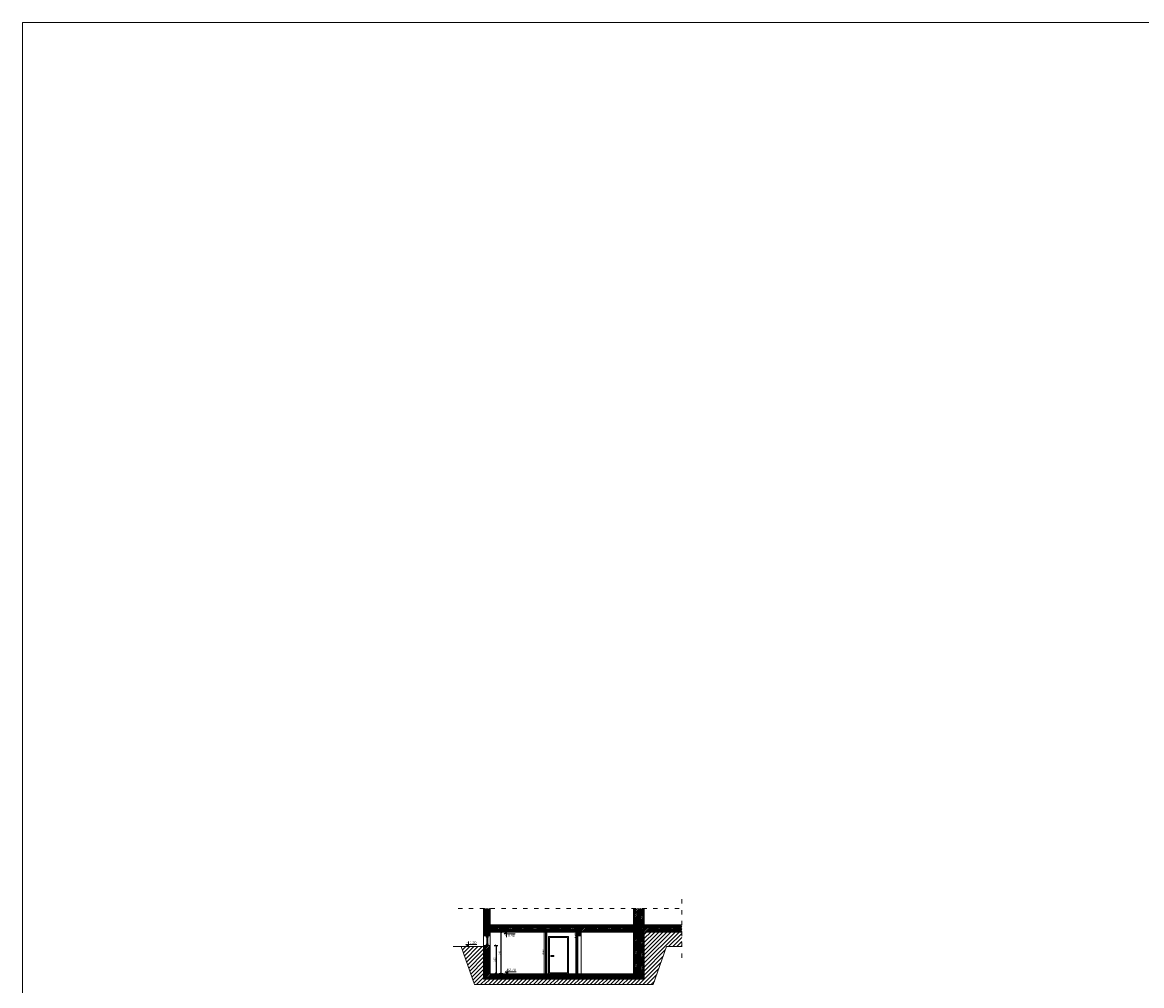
# Model space of a CAD drawing. Header units: millimetres. Extents: x 6506 to 43004, y 4581 to 25261.
# Tile 4 of 30: x 6506 to 12699, y 19933 to 25261. Entities that reach past the tile are written whole.
import ezdxf
from ezdxf.enums import TextEntityAlignment as Align

# ---------------------------------------------------------------- set-up
doc = ezdxf.new("R2010")
doc.units = ezdxf.units.MM
doc.linetypes.add('ACAD_ISO02W100', pattern=[15, 12, -3])
doc.linetypes.add('ACAD_ISO03W100', pattern=[30, 12, -18])
doc.layers.get('0').update_dxf_attribs({"color": 251, "lineweight": 5})
doc.layers.get('Defpoints').update_dxf_attribs({"color": 251, "lineweight": 5})
for name, color, linetype, lineweight in [('A_DZIAŁOWA_PROJEKTOWANE', 251, 'Continuous', 5), ('A_HATCH', 251, 'Continuous', 5), ('A_IZOLEACJA TERMI_PROJEKTOWANA', 251, 'Continuous', 5), ('A_KONST_ISTNIEJĄCE', 251, 'Continuous', 5), ('A_OPISY', 251, 'Continuous', 5), ('A_STOLARKA OKIENNA', 251, 'Continuous', 5), ('A_WIDOK', 251, 'Continuous', 5), ('A_WIDOK 2PLAN', 251, 'Continuous', 5), ('A_WYMIAROWANIE', 251, 'Continuous', 5), ('AA HATCH', 251, 'Continuous', 5)]:
    doc.layers.add(name, color=color, linetype=linetype, lineweight=lineweight)
doc.layers.add('A_PPOŻ', color=1, linetype='ACAD_ISO02W100', lineweight=30, true_color=0xff0000)
doc.styles.add('APLUS', font='arial.ttf', dxfattribs={"width": 0.6})
doc.styles.get("Standard").update_dxf_attribs({"font": 'arial.ttf'})
doc.linetypes.add('BATTING', pattern='A,0.0001,-0.1,[134,ltypeshp.shx,S=0.1,R=0,X=-0.1,Y=0],-0.2,[134,ltypeshp.shx,S=0.1,R=180,X=0.1,Y=0],-0.1', length=0.4001)
doc.dimstyles.new('1 do 100', dxfattribs={"dimtxt": 10, "dimasz": 8, "dimexe": 10, "dimexo": 10, "dimgap": 2, "dimtad": 1, "dimdec": 0, "dimtxsty": 'Standard', "dimblk": 'OBLIQUE', "dimcen": 2.5, "dimadec": 0, "dimazin": 0, "dimtfac": 1, "dimtdec": 0, "dimtmove": 0, "dimatfit": 3, "dimldrblk": 'OBLIQUE', "dimfxl": 10, "dimfxlon": 1, "dimarcsym": 0})

# ---------------------------------------------------------------- blocks, each defined once
blk = doc.blocks.new('*U68')
for p, q in [((27, 0), (27, -8)), ((27, 0), (33.7, 0)), ((27, 0), (27, -8)), ((33.7, 0), (34.3, -1.6)), ((75.3, 0), (74.7, -1.6)), ((82, 0), (75.3, 0)), ((82, 0), (82, -8)), ((27, -8), (30.2, -8)), ((30.2, -8), (30.2, -9.9)), ((30.2, -8), (31.6, -8)), ((30.2, -9.9), (36.1, -9.9)), ((31.2, -2.4), (34.3, -1.6)), ((31.2, -3.7), (31.2, -2.4)), ((32.6, -3.7), (31.2, -3.7)), ((31.6, -8), (31.6, -6.1)), ((31.6, -6.1), (32.6, -6.1)), ((32.6, -6.1), (32.6, -3.7)), ((34.3, -1.6), (35.1, -1.6)), ((35.1, -1.6), (35, -1)), ((35.8, -8), (35.8, -3.7)), ((35.8, -3.7), (37.4, -3.7)), ((37.3, -8), (35.8, -8)), ((37.3, -9), (37.3, -8)), ((73.2, -3.7), (71.6, -3.7)), ((71.7, -9), (71.7, -8)), ((71.7, -8), (73.2, -8)), ((78.8, -9.9), (72.9, -9.9)), ((73.2, -8), (73.2, -3.7)), ((73.9, -1.6), (74, -1)), ((74.7, -1.6), (73.9, -1.6)), ((77.8, -2.4), (74.7, -1.6)), ((76.4, -6.1), (76.4, -3.7)), ((76.4, -3.7), (77.8, -3.7)), ((77.4, -6.1), (76.4, -6.1)), ((77.4, -8), (77.4, -6.1)), ((78.8, -8), (77.4, -8)), ((77.8, -3.7), (77.8, -2.4)), ((82, -8), (78.8, -8)), ((78.8, -8), (78.8, -9.9))]:
    blk.add_line(p, q)
blk.add_lwpolyline([(35.8, -3.7), (73.2, -3.7), (73.2, -8), (35.8, -8)], close=True)
for centre, radius, start, end in [((34.9, -3.5), 2.51, 356.81051, 86.81051), ((36, -8.4), 1.5, 273.35533, 335.68535), ((74.1, -3.5), 2.51, 93.18949, 183.18949), ((73, -8.4), 1.5, 204.31465, 266.64467)]:
    blk.add_arc(centre, radius, start, end)
blk = doc.blocks.new('*U5')
blk.add_hatch(color=256).paths.add_polyline_path([(0, 0.153), (-0.198, 0.153), (0, 0)])
blk.add_line((0, 0.153), (0, 0.4))
blk.add_lwpolyline([(0, 0.153), (0, 0), (-0.198, 0.153), (0.685, 0.153)])
at = {"style": 'APLUS', "width": 0.8}
blk.add_attdef('%%P_0.00', text='', height=0.2, dxfattribs=at).set_placement((-0.146, 0.153), align=Align.BOTTOM_LEFT)
blk = doc.blocks.new('*U48')
blk.add_hatch(color=256).paths.add_polyline_path([(0, -0.153), (-0.198, -0.153), (0, 0)])
blk.add_line((0, -0.153), (0, -0.4))
blk.add_lwpolyline([(0, -0.153), (0, 0), (-0.198, -0.153), (0.685, -0.153)])
at = {"style": 'APLUS', "width": 0.8}
blk.add_attdef('%%P_0.00', text='', height=0.2, dxfattribs=at).set_placement((-0.146, -0.469), align=Align.BOTTOM_LEFT)
blk = doc.blocks.new('_Oblique')
at = {"color": 0, "linetype": 'ByBlock', "lineweight": -2}
blk.add_line((-0.5, -0.5), (0.5, 0.5), dxfattribs=at)
blk = doc.blocks.new('*D87')
at = {"layer": 'A_WYMIAROWANIE', "color": 0, "lineweight": -2, "ltscale": 2, "transparency": 16777216}
for p, q in [((9164.8, 20229.1), (9144.8, 20229.1)), ((9154.8, 19999.1), (9154.8, 20229.1)), ((9164.8, 19999.1), (9144.8, 19999.1))]:
    blk.add_line(p, q, dxfattribs=at)
at = {"layer": 'Defpoints', "color": 0, "ltscale": 2, "transparency": 16777216}
for p in [(9154.8, 20229.1), (9180.1, 20229.1), (9180.1, 19999.1)]:
    blk.add_point(p, dxfattribs=at)
at = {"layer": 'A_WYMIAROWANIE', "color": 0, "lineweight": -2, "ltscale": 2, "transparency": 16777216, "xscale": 8, "yscale": 8, "zscale": 8}
for p, rotation in [((9154.8, 20229.1), 90), ((9154.8, 19999.1), 270)]:
    blk.add_blockref('_Oblique', p, dxfattribs=dict(at, rotation=rotation))
at = {"layer": 'A_WYMIAROWANIE', "color": 0, "ltscale": 2, "transparency": 16777216, "insert": (9147.7, 20114.1), "char_height": 10, "attachment_point": 5, "rotation": 90}
blk.add_mtext('230', dxfattribs=at)
blk = doc.blocks.new('*D88')
at = {"layer": 'A_WYMIAROWANIE', "color": 0, "lineweight": -2, "ltscale": 2, "transparency": 16777216}
for p, q in [((9117, 20154.1), (9137, 20154.1)), ((9127, 20154.1), (9127, 19999.1)), ((9117, 19999.1), (9137, 19999.1))]:
    blk.add_line(p, q, dxfattribs=at)
at = {"layer": 'Defpoints', "color": 0, "ltscale": 2, "transparency": 16777216}
for p in [(9094.8, 20154.1), (9094.8, 19999.1), (9127, 19999.1)]:
    blk.add_point(p, dxfattribs=at)
at = {"layer": 'A_WYMIAROWANIE', "color": 0, "lineweight": -2, "ltscale": 2, "transparency": 16777216, "xscale": 8, "yscale": 8, "zscale": 8}
for p, rotation in [((9127, 20154.1), 90), ((9127, 19999.1), 270)]:
    blk.add_blockref('_Oblique', p, dxfattribs=dict(at, rotation=rotation))
at = {"layer": 'A_WYMIAROWANIE', "color": 0, "ltscale": 2, "transparency": 16777216, "insert": (9119.8, 20076.6), "char_height": 10, "attachment_point": 5, "rotation": 90}
blk.add_mtext('155', dxfattribs=at)

msp = doc.modelspace()

# ---------------------------------------------------------------- hatches: boundary and pattern name
at = {"layer": 'A_HATCH'}
h = msp.add_hatch(dxfattribs=at)
h.set_pattern_fill('ANSI31', color=256, scale=2)
h.set_pattern_definition([(45, (-3039.768, -2020.6846), (-4.490128, 4.490128), [])])
h.paths.add_polyline_path([(9057.8, 20209.1), (9094.8, 20209.1), (9094.8, 20358.7), (9057.8, 20358.7)])
h.paths.add_polyline_path([(9057.8, 19999.1), (9094.8, 19999.1), (9094.8, 20154.1), (9057.8, 20154.1)])
h.paths.add_polyline_path([(9914.8, 19969.1), (9914.8, 19999.1), (9057.8, 19999.1), (9057.8, 19969.1)])
h.paths.add_polyline_path([(9919.8, 19969.1), (9946.8, 19969.1), (9946.8, 20358.7), (9919.8, 20358.7)])
h.paths.add_polyline_path([(9914.8, 20358.7), (9887.8, 20358.7), (9887.8, 19999.1), (9914.8, 19999.1)])
h.paths.add_polyline_path([(9946.8, 20269.1), (9946.8, 20229.1), (10155.3, 20229.1), (10155.3, 20269.1)])
h.paths.add_polyline_path([(9094.8, 20269.1), (9094.8, 20229.1), (9887.8, 20229.1), (9887.8, 20269.1)])
h.paths.add_polyline_path([(9597.8, 20209.1), (9597.8, 20229.1), (9567.8, 20229.1), (9567.8, 20209.1)])
at = {"layer": 'AA HATCH', "ltscale": 2, "transparency": 33554534}
h = msp.add_hatch(dxfattribs=at)
h.set_pattern_fill('ANSI31', color=256, scale=5)
h.set_pattern_definition([(45, (-3039.768, -2020.685), (-11.22532, 11.22532), [])])
h.paths.add_polyline_path([(9996.8, 19939.1), (10070.2, 20148.9), (10155.3, 20148.9), (10155.3, 20229.1), (9946.8, 20229.1), (9946.8, 19969.1), (9919.8, 19969.1), (9914.8, 19969.1), (9057.8, 19969.1), (9057.8, 20149.1), (8934.3, 20149.1), (9007.8, 19939.1)])

# ---------------------------------------------------------------- linework, layer by layer
at = {"layer": 'A_DZIAŁOWA_PROJEKTOWANE', "ltscale": 2}
for points in [[(9392.8, 19999.1), (9392.8, 20229.1)], [(9394.3, 19999.1), (9394.3, 20229.1)], [(9406.3, 19999.1), (9406.3, 20229.1)], [(9407.8, 19999.1), (9407.8, 20229.1)], [(9407.8, 19999.1), (9407.8, 20229.1)]]:
    msp.add_lwpolyline(points, dxfattribs=at)
at = {"layer": 'A_IZOLEACJA TERMI_PROJEKTOWANA', "linetype": 'BATTING', "ltscale": 14}
msp.add_lwpolyline([(9400.5, 19999.1), (9400.5, 20229.1)], dxfattribs=at)
at = {"layer": 'A_KONST_ISTNIEJĄCE', "ltscale": 2}
for p, q in [((9057.8, 20209.1), (9057.8, 20358.7)), ((9094.8, 20209.1), (9094.8, 20358.7)), ((9887.8, 19999.1), (9887.8, 20358.7)), ((9914.8, 19969.1), (9914.8, 20358.7)), ((9919.8, 19969.1), (9919.8, 20358.7)), ((9946.8, 19969.1), (9946.8, 20358.7)), ((9094.8, 20269.1), (9887.8, 20269.1)), ((9946.8, 20269.1), (10155.3, 20269.1)), ((9094.8, 20209.1), (9057.8, 20209.1)), ((9094.8, 20229.1), (9887.8, 20229.1)), ((9567.8, 20209.1), (9567.8, 20229.1)), ((9597.8, 20209.1), (9567.8, 20209.1)), ((9597.8, 20209.1), (9597.8, 20229.1)), ((9946.8, 20229.1), (10155.3, 20229.1)), ((9057.8, 19969.1), (9057.8, 20154.1)), ((9094.8, 20154.1), (9057.8, 20154.1)), ((9094.8, 19999.1), (9094.8, 20154.1)), ((9057.8, 19999.1), (9914.8, 19999.1)), ((9057.8, 19969.1), (9914.8, 19969.1)), ((9914.8, 19969.1), (9919.8, 19969.1)), ((9919.8, 19969.1), (9946.8, 19969.1))]:
    msp.add_line(p, q, dxfattribs=at)
msp.add_lwpolyline([(6506.4, 11214.7), (43004.2, 11214.7), (43004.2, 25260.9), (6506.4, 25260.9)], close=True, dxfattribs=at)
at = {"layer": 'A_PPOŻ', "linetype": 'ACAD_ISO03W100', "const_width": 2}
for points in [[(9398.7, 19999.1), (9398.7, 20229.1)], [(9582.8, 19999.1), (9582.8, 20229.1)]]:
    msp.add_lwpolyline(points, dxfattribs=at)
at = {"layer": 'A_WIDOK', "ltscale": 2}
for p, q in [((9057.8, 20209.1), (9057.8, 20154.1)), ((9094.8, 20209.1), (9094.8, 20154.1)), ((9567.8, 20209.1), (9567.8, 19999.1)), ((9572.8, 20209.1), (9572.8, 19999.1)), ((9577.8, 20209.1), (9577.8, 19999.1)), ((9597.8, 20209.1), (9597.8, 19999.1)), ((9057.8, 20149.1), (8890.3, 20149.1)), ((8934.3, 20148.9), (9007.8, 19939.1)), ((10070.2, 20148.9), (9996.8, 19939.1)), ((10070.2, 20148.9), (10155.3, 20148.9)), ((9007.8, 19939.1), (9996.8, 19939.1))]:
    msp.add_line(p, q, dxfattribs=at)
at = {"layer": 'A_WIDOK', "ltscale": 20}
for points in [[(9417.8, 19999.1), (9527.8, 19999.1), (9527.8, 20204.1), (9417.8, 20204.1)], [(9422.8, 20004.1), (9522.8, 20004.1), (9522.8, 20199.1), (9422.8, 20199.1)], [(9429.7, 20099.1), (9447, 20099.1), (9447, 20094.3), (9429.7, 20094.3)]]:
    msp.add_lwpolyline(points, close=True, dxfattribs=at)
at = {"layer": 'A_WIDOK', "ltscale": 2}
msp.add_lwpolyline([(9567.8, 20209.1), (9577.8, 20209.1), (9577.8, 20204.7), (9567.8, 20204.7)], close=True, dxfattribs=at)
at = {"layer": 'A_WIDOK 2PLAN', "linetype": 'ACAD_ISO03W100', "ltscale": 2}
for p, q in [((10155.3, 20087.2), (10155.3, 20425.3)), ((8917.3, 20358.7), (10155.3, 20358.7))]:
    msp.add_line(p, q, dxfattribs=at)

# ---------------------------------------------------------------- block references
at = {"layer": 'A_OPISY', "transparency": 33554687}
ref = msp.add_blockref('*U48', (9185.9, 20229.1), dxfattribs=dict(at, xscale=68.67492864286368, yscale=68.67492864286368, zscale=68.67492864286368, rotation=1.435389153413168e-05))
ref.add_attrib('%%P_0.00', '-  0,40', dxfattribs={"layer": '0', "height": 13.73, "rotation": 0.00001, "style": 'APLUS', "width": 0.8}).set_placement((9175.9, 20199.4), align=Align.BOTTOM_LEFT)
at = {"layer": 'A_OPISY', "transparency": 33554687, "xscale": 68.67492864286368, "yscale": 68.67492864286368, "zscale": 68.67492864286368, "rotation": 1.435389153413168e-05}
for p, values in [((8974.1, 20149.1), {'%%P_0.00': '-  1,20'}), ((9191.5, 19999.1), {'%%P_0.00': '-  2,70'})]:
    msp.add_blockref('*U5', p, dxfattribs=at).add_auto_attribs(values)
at = {"layer": 'A_STOLARKA OKIENNA', "color": 144, "transparency": 33554559, "xscale": -1, "rotation": 90}
msp.add_blockref('*U68', (9073.3, 20236.1), dxfattribs=at)

# ---------------------------------------------------------------- texts
at = {"layer": 'A_PPOŻ', "linetype": 'ACAD_ISO03W100', "ltscale": 2}
note = msp.add_mtext_dynamic_manual_height_columns('EI60\\P', width=254.354, gutter_width=0, heights=[12.8, 0], dxfattribs=dict(at, insert=(9560.2, 20194.4), char_height=10, attachment_point=1, rotation=90))
note = msp.add_mtext_dynamic_manual_height_columns('EI60\\P', width=254.354, gutter_width=0, heights=[12.8, 0], dxfattribs=dict(at, insert=(9385.2, 20104.8), char_height=10, attachment_point=1, rotation=90))

# ---------------------------------------------------------------- dimensions: what is measured, and where the dimension line sits
at = {"layer": 'A_WYMIAROWANIE', "ltscale": 2}
for base, p1, p2, picture, middle in [((9154.8, 20229.1), (9180.1, 19999.1), (9180.1, 20229.1), '*D87', (9147.7, 20114.1)), ((9127, 19999.1), (9094.8, 20154.1), (9094.8, 19999.1), '*D88', (9119.8, 20076.6))]:
    dim = msp.add_linear_dim(base=base, p1=p1, p2=p2, angle=90, dimstyle='1 do 100', dxfattribs=at)
    dim.commit()
    dim.dimension.update_dxf_attribs({"geometry": picture, "text_midpoint": middle})

doc.saveas('drawing.dxf')
